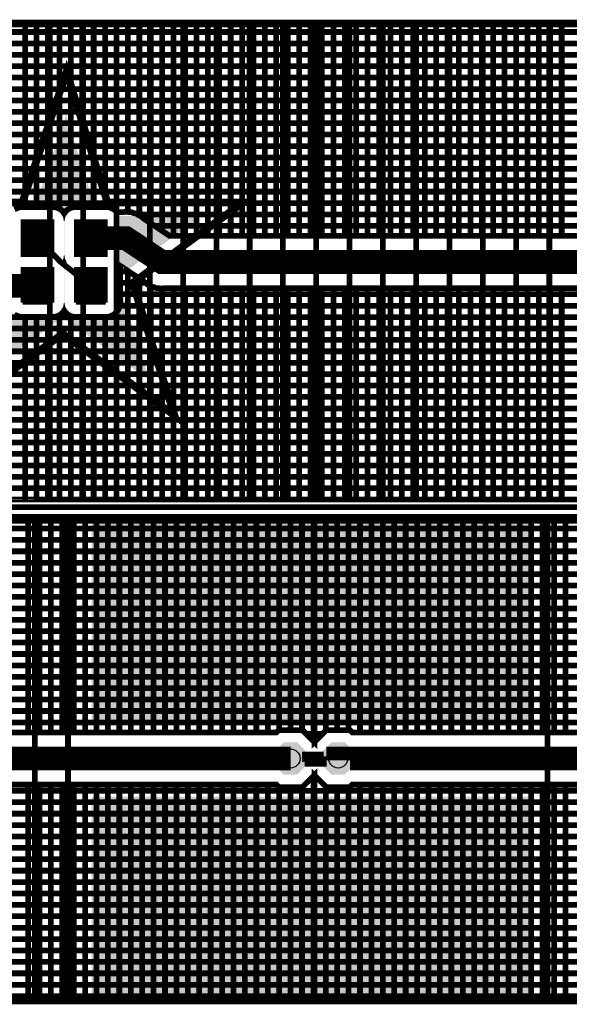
# Model space of a CAD drawing. Extents: x 0.4 to 16.2, y 0.4 to 3.5.
# Tile 10 of 29: x 5.1 to 6.2, y 0.4 to 2.5. Entities that reach past the tile are written whole.
import ezdxf

# ---------------------------------------------------------------- set-up
doc = ezdxf.new("R2010")
doc.units = 0
doc.layers.get('0').update_dxf_attribs({"linetype": 'CONTINUOUS'})
for name, color, linetype in [('2IN618_CMP', 7, 'CONTINUOUS'), ('2IN618_SOL', 4, 'CONTINUOUS'), ('2IN618_STC', 3, 'CONTINUOUS'), ('2IN618_STS', 10, 'CONTINUOUS'), ('3IN927_EXC', 13, 'CONTINUOUS'), ('LAYER_6', 5, 'CONTINUOUS')]:
    doc.layers.add(name, color=color, linetype=linetype)

# ---------------------------------------------------------------- blocks, each defined once
blk = doc.blocks.new('ROUND_23')
blk.add_circle((0, 0), 0.02)
blk = doc.blocks.new('CUSTOM_2')
for points in [[(-0.03, 0.0124), (-0.0124, 0.03), (0.03, 0.0124), (0.0124, 0.03)], [(-0.03, -0.0124), (-0.03, 0.0124), (0.03, -0.0124), (0.03, 0.0124)], [(-0.0124, -0.03), (-0.03, -0.0124), (0.0124, -0.03), (0.03, -0.0124)]]:
    blk.add_solid(points)
blk = doc.blocks.new('RECTANGLE_1')
blk.add_solid([(0.0315, 0.0355), (0.0315, -0.0355), (-0.0315, 0.0355), (-0.0315, -0.0355)])
blk = doc.blocks.new('CUSTOM_6')
for points in [[(-0.034, 0.0141), (-0.0141, 0.034), (0.034, 0.0141), (0.0141, 0.034)], [(-0.034, -0.0141), (-0.034, 0.0141), (0.034, -0.0141), (0.034, 0.0141)], [(-0.0141, -0.034), (-0.034, -0.0141), (0.0141, -0.034), (0.034, -0.0141)]]:
    blk.add_solid(points)
blk = doc.blocks.new('RECTANGLE_8')
blk.add_solid([(0.234, 0.21), (0.234, -0.21), (-0.234, 0.21), (-0.234, -0.21)])
blk = doc.blocks.new('CUSTOM_9')
for points in [[(-0.03, 0.0124), (-0.0124, 0.03), (0.03, 0.0124), (0.0124, 0.03)], [(-0.03, -0.0124), (-0.03, 0.0124), (0.03, -0.0124), (0.03, 0.0124)], [(-0.0124, -0.03), (-0.03, -0.0124), (0.0124, -0.03), (0.03, -0.0124)]]:
    blk.add_solid(points)
blk = doc.blocks.new('RECTANGLE_7')
blk.add_solid([(0.225, 0.21), (0.225, -0.21), (-0.225, 0.21), (-0.225, -0.21)])
blk = doc.blocks.new('CUSTOM_10')
for points in [[(-0.034, 0.0141), (-0.0141, 0.034), (0.034, 0.0141), (0.0141, 0.034)], [(-0.034, -0.0141), (-0.034, 0.0141), (0.034, -0.0141), (0.034, 0.0141)], [(-0.0141, -0.034), (-0.034, -0.0141), (0.0141, -0.034), (0.034, -0.0141)]]:
    blk.add_solid(points)

msp = doc.modelspace()

# ---------------------------------------------------------------- linework, layer by layer
at = {"layer": '2IN618_CMP'}
for points, const_width in [([(6.7143, 2.4661), (3.5743, 2.4661)], 0.012), ([(5.0623, 2.0816), (5.0623, 2.4661)], 0.012), ([(5.0863, 2.4661), (5.0863, 2.0816)], 0.012), ([(5.1103, 2.0816), (5.1103, 2.4661)], 0.012), ([(5.1343, 2.4661), (5.1343, 2.0781)], 0.012), ([(5.1583, 2.0797), (5.1583, 2.4661)], 0.012), ([(5.1823, 2.4661), (5.1823, 2.0816)], 0.012), ([(5.2063, 2.0816), (5.2063, 2.4661)], 0.012), ([(5.2303, 2.4661), (5.2303, 2.0816)], 0.012), ([(5.2543, 2.0715), (5.2543, 2.4661)], 0.012), ([(5.2783, 2.4661), (5.2783, 2.0714)], 0.012), ([(5.3023, 2.0641), (5.3023, 2.4661)], 0.012), ([(5.3263, 2.4661), (5.3263, 2.0476)], 0.012), ([(5.3503, 2.0316), (5.3503, 2.4661)], 0.012), ([(5.3743, 2.4661), (5.3743, 2.0211)], 0.012), ([(5.3983, 2.0211), (5.3983, 2.4661)], 0.012), ([(5.4223, 2.4661), (5.4223, 2.0211)], 0.012), ([(5.4463, 2.0211), (5.4463, 2.4661)], 0.012), ([(5.4703, 2.4661), (5.4703, 2.0211)], 0.012), ([(5.4943, 2.0211), (5.4943, 2.4661)], 0.012), ([(5.5183, 2.4661), (5.5183, 2.0211)], 0.012), ([(5.5423, 2.0211), (5.5423, 2.4661)], 0.012), ([(5.5663, 2.4661), (5.5663, 2.0211)], 0.012), ([(5.5903, 2.0211), (5.5903, 2.4661)], 0.012), ([(5.6143, 2.4661), (5.6143, 2.0211)], 0.012), ([(5.6383, 2.0211), (5.6383, 2.4661)], 0.012), ([(5.6623, 2.4661), (5.6623, 2.0211)], 0.012), ([(5.6863, 2.0211), (5.6863, 2.4661)], 0.012), ([(5.7103, 2.4661), (5.7103, 2.0211)], 0.012), ([(5.7343, 2.0211), (5.7343, 2.4661)], 0.012), ([(5.7583, 2.4661), (5.7583, 2.0211)], 0.012), ([(5.7823, 2.0211), (5.7823, 2.4661)], 0.012), ([(5.8063, 2.4661), (5.8063, 2.0211)], 0.012), ([(5.8303, 2.0211), (5.8303, 2.4661)], 0.012), ([(5.8543, 2.4661), (5.8543, 2.0211)], 0.012), ([(5.8783, 2.0211), (5.8783, 2.4661)], 0.012), ([(5.9023, 2.4661), (5.9023, 2.0211)], 0.012), ([(5.9263, 2.0211), (5.9263, 2.4661)], 0.012), ([(5.9503, 2.4661), (5.9503, 2.0211)], 0.012), ([(5.9743, 2.0211), (5.9743, 2.4661)], 0.012), ([(5.9983, 2.4661), (5.9983, 2.0211)], 0.012), ([(6.0223, 2.0211), (6.0223, 2.4661)], 0.012), ([(6.0463, 2.4661), (6.0463, 2.0211)], 0.012), ([(6.0703, 2.0211), (6.0703, 2.4661)], 0.012), ([(6.0943, 2.4661), (6.0943, 2.0211)], 0.012), ([(6.1183, 2.0211), (6.1183, 2.4661)], 0.012), ([(6.1423, 2.4661), (6.1423, 2.0211)], 0.012), ([(6.1663, 2.0211), (6.1663, 2.4661)], 0.012), ([(6.1903, 2.4661), (6.1903, 2.0211)], 0.012), ([(3.5743, 2.4501), (6.7143, 2.4501)], 0.012), ([(6.7143, 2.4261), (3.5743, 2.4261)], 0.012), ([(3.5743, 2.4021), (6.7143, 2.4021)], 0.012), ([(6.7143, 2.3781), (3.5743, 2.3781)], 0.012), ([(3.5743, 2.3541), (6.7143, 2.3541)], 0.012), ([(6.7143, 2.3301), (3.5743, 2.3301)], 0.012), ([(3.5743, 2.3061), (6.7143, 2.3061)], 0.012), ([(6.7143, 2.2821), (3.5743, 2.2821)], 0.012), ([(3.5743, 2.2581), (6.7143, 2.2581)], 0.012), ([(6.7143, 2.2341), (3.5743, 2.2341)], 0.012), ([(3.5743, 2.2101), (6.7143, 2.2101)], 0.012), ([(6.7143, 2.1861), (3.5743, 2.1861)], 0.012), ([(3.5743, 2.1621), (6.7143, 2.1621)], 0.012), ([(6.7143, 2.1381), (3.5743, 2.1381)], 0.012), ([(3.5743, 2.1141), (6.7143, 2.1141)], 0.012), ([(3.5743, 2.0901), (6.7143, 2.0901)], 0.012), ([(5.0398, 2.077), (5.0508, 2.0816), (5.1257, 2.0816), (5.1368, 2.077), (5.1443, 2.0696), (5.1518, 2.077), (5.1628, 2.0816), (5.2377, 2.0816), (5.2487, 2.077), (5.2547, 2.0711), (5.2688, 2.0711), (5.2742, 2.0722), (5.2797, 2.0711), (5.2852, 2.0711), (5.2903, 2.069), (5.2957, 2.068), (5.3003, 2.0649), (5.3054, 2.0627), (5.3093, 2.0589), (5.3659, 2.0211), (6.6344, 2.0211)], 0.012), ([(6.7143, 2.0661), (5.2984, 2.0661)], 0.012), ([(6.6743, 1.9661), (5.3493, 1.9661), (5.2743, 2.0161), (5.2003, 2.0161)], 0.05), ([(5.3344, 2.0421), (6.7143, 2.0421)], 0.012), ([(5.2003, 1.9161), (5.1368, 1.9661), (5.0883, 2.0161)], 0.012), ([(5.0398, 1.8552), (5.0508, 1.8506), (5.1257, 1.8506), (5.1368, 1.8552), (5.1443, 1.8627), (5.1518, 1.8552), (5.1628, 1.8506), (5.2377, 1.8506), (5.2487, 1.8552), (5.2572, 1.8636), (5.2617, 1.8747), (5.2617, 1.9576), (5.2613, 1.9587), (5.3142, 1.9234), (5.3181, 1.9195), (5.3232, 1.9174), (5.3279, 1.9143), (5.3332, 1.9132), (5.3383, 1.9111), (5.3439, 1.9111), (5.3493, 1.91), (5.3547, 1.9111), (6.6344, 1.9111)], 0.012), ([(5.2801, 1.9461), (5.2617, 1.9461)], 0.012), ([(5.2783, 1.4661), (5.2783, 1.9474)], 0.012), ([(5.0243, 1.9161), (5.0883, 1.9161)], 0.05), ([(5.3155, 1.9221), (5.2617, 1.9221)], 0.012), ([(5.3023, 1.4661), (5.3023, 1.9314)], 0.012), ([(5.3263, 1.9154), (5.3263, 1.4661)], 0.012), ([(5.3503, 1.4661), (5.3503, 1.9102)], 0.012), ([(5.3743, 1.9111), (5.3743, 1.4661)], 0.012), ([(5.3983, 1.4661), (5.3983, 1.9111)], 0.012), ([(5.4223, 1.9111), (5.4223, 1.4661)], 0.012), ([(5.4463, 1.4661), (5.4463, 1.9111)], 0.012), ([(5.4703, 1.9111), (5.4703, 1.4661)], 0.012), ([(5.4943, 1.4661), (5.4943, 1.9111)], 0.012), ([(5.5183, 1.9111), (5.5183, 1.4661)], 0.012), ([(5.5423, 1.4661), (5.5423, 1.9111)], 0.012), ([(5.5663, 1.9111), (5.5663, 1.4661)], 0.012), ([(5.5903, 1.4661), (5.5903, 1.9111)], 0.012), ([(5.6143, 1.9111), (5.6143, 1.4661)], 0.012), ([(5.6383, 1.4661), (5.6383, 1.9111)], 0.012), ([(5.6623, 1.9111), (5.6623, 1.4661)], 0.012), ([(5.6863, 1.4661), (5.6863, 1.9111)], 0.012), ([(5.7103, 1.9111), (5.7103, 1.4661)], 0.012), ([(5.7343, 1.4661), (5.7343, 1.9111)], 0.012), ([(5.7583, 1.9111), (5.7583, 1.4661)], 0.012), ([(5.7823, 1.4661), (5.7823, 1.9111)], 0.012), ([(5.8063, 1.9111), (5.8063, 1.4661)], 0.012), ([(5.8303, 1.4661), (5.8303, 1.9111)], 0.012), ([(5.8543, 1.9111), (5.8543, 1.4661)], 0.012), ([(5.8783, 1.4661), (5.8783, 1.9111)], 0.012), ([(5.9023, 1.9111), (5.9023, 1.4661)], 0.012), ([(5.9263, 1.4661), (5.9263, 1.9111)], 0.012), ([(5.9503, 1.9111), (5.9503, 1.4661)], 0.012), ([(5.9743, 1.4661), (5.9743, 1.9111)], 0.012), ([(5.9983, 1.9111), (5.9983, 1.4661)], 0.012), ([(6.0223, 1.4661), (6.0223, 1.9111)], 0.012), ([(6.0463, 1.9111), (6.0463, 1.4661)], 0.012), ([(6.0703, 1.4661), (6.0703, 1.9111)], 0.012), ([(6.0943, 1.9111), (6.0943, 1.4661)], 0.012), ([(6.1183, 1.4661), (6.1183, 1.9111)], 0.012), ([(6.1423, 1.9111), (6.1423, 1.4661)], 0.012), ([(6.1663, 1.4661), (6.1663, 1.9111)], 0.012), ([(6.1903, 1.9111), (6.1903, 1.4661)], 0.012), ([(5.2617, 1.8981), (6.7143, 1.8981)], 0.012), ([(5.2543, 1.8607), (5.2543, 1.4661)], 0.012), ([(6.7143, 1.8741), (5.2615, 1.8741)], 0.012), ([(6.7143, 1.8501), (3.5743, 1.8501)], 0.012), ([(5.0623, 1.8506), (5.0623, 1.4661)], 0.012), ([(5.0863, 1.4661), (5.0863, 1.8506)], 0.012), ([(5.1103, 1.8506), (5.1103, 1.4661)], 0.012), ([(5.1343, 1.4661), (5.1343, 1.8542)], 0.012), ([(5.1583, 1.8525), (5.1583, 1.4661)], 0.012), ([(5.1823, 1.4661), (5.1823, 1.8506)], 0.012), ([(5.2063, 1.8506), (5.2063, 1.4661)], 0.012), ([(5.2303, 1.4661), (5.2303, 1.8506)], 0.012), ([(3.5743, 1.8261), (6.7143, 1.8261)], 0.012), ([(6.7143, 1.8021), (3.5743, 1.8021)], 0.012), ([(3.5743, 1.7781), (6.7143, 1.7781)], 0.012), ([(6.7143, 1.7541), (3.5743, 1.7541)], 0.012), ([(3.5743, 1.7301), (6.7143, 1.7301)], 0.012), ([(6.7143, 1.7061), (3.5743, 1.7061)], 0.012), ([(3.5743, 1.6821), (6.7143, 1.6821)], 0.012), ([(6.7143, 1.6581), (3.5743, 1.6581)], 0.012), ([(3.5743, 1.6341), (6.7143, 1.6341)], 0.012), ([(6.7143, 1.6101), (3.5743, 1.6101)], 0.012), ([(3.5743, 1.5861), (6.7143, 1.5861)], 0.012), ([(6.7143, 1.5621), (3.5743, 1.5621)], 0.012), ([(3.5743, 1.5381), (6.7143, 1.5381)], 0.012), ([(6.7143, 1.5141), (3.5743, 1.5141)], 0.012), ([(3.5743, 1.4901), (6.7143, 1.4901)], 0.012), ([(3.5743, 1.4661), (6.7143, 1.4661), (3.5743, 1.4661)], 0.012), ([(3.0523, 1.4212), (5.6703, 1.4212), (5.6703, 0.956), (5.6451, 0.9812), (5.5954, 0.9812), (5.5904, 0.9762), (4.5534, 0.9762)], 0.012), ([(3.0523, 1.4052), (5.6703, 1.4052)], 0.012), ([(5.0683, 0.9762), (5.0683, 1.4212)], 0.012), ([(5.0923, 1.4212), (5.0923, 0.9762)], 0.012), ([(5.1163, 0.9762), (5.1163, 1.4212)], 0.012), ([(5.1403, 1.4212), (5.1403, 0.9762)], 0.012), ([(5.1643, 0.9762), (5.1643, 1.4212)], 0.012), ([(5.1883, 1.4212), (5.1883, 0.9762)], 0.012), ([(5.2123, 0.9762), (5.2123, 1.4212)], 0.012), ([(5.2363, 1.4212), (5.2363, 0.9762)], 0.012), ([(5.2603, 0.9762), (5.2603, 1.4212)], 0.012), ([(5.2843, 1.4212), (5.2843, 0.9762)], 0.012), ([(5.3083, 0.9762), (5.3083, 1.4212)], 0.012), ([(5.3323, 1.4212), (5.3323, 0.9762)], 0.012), ([(5.3563, 0.9762), (5.3563, 1.4212)], 0.012), ([(5.3803, 1.4212), (5.3803, 0.9762)], 0.012), ([(5.4043, 0.9762), (5.4043, 1.4212)], 0.012), ([(5.4283, 1.4212), (5.4283, 0.9762)], 0.012), ([(5.4523, 0.9762), (5.4523, 1.4212)], 0.012), ([(5.4763, 1.4212), (5.4763, 0.9762)], 0.012), ([(5.5003, 0.9762), (5.5003, 1.4212)], 0.012), ([(5.5243, 1.4212), (5.5243, 0.9762)], 0.012), ([(5.5483, 0.9762), (5.5483, 1.4212)], 0.012), ([(5.5723, 1.4212), (5.5723, 0.9762)], 0.012), ([(5.5963, 0.9812), (5.5963, 1.4212)], 0.012), ([(5.6203, 1.4212), (5.6203, 0.9812)], 0.012), ([(5.6443, 0.9812), (5.6443, 1.4212)], 0.012), ([(5.6683, 1.4212), (5.6683, 0.958)], 0.012), ([(6.8618, 0.9732), (6.8384, 0.9732), (6.8312, 0.9762), (6.828, 0.9762), (6.8249, 0.9771), (6.8171, 0.9762), (5.7501, 0.9762), (5.7451, 0.9812), (5.6954, 0.9812), (5.6703, 0.956), (5.6703, 1.4212), (8.2883, 1.4212)], 0.012), ([(5.6703, 0.956), (5.6703, 1.4212)], 0.012), ([(5.6703, 1.4052), (8.2883, 1.4052)], 0.012), ([(5.6943, 1.4212), (5.6943, 0.98)], 0.012), ([(5.7183, 0.9812), (5.7183, 1.4212)], 0.012), ([(5.7423, 1.4212), (5.7423, 0.9812)], 0.012), ([(5.7663, 0.9762), (5.7663, 1.4212)], 0.012), ([(5.7903, 1.4212), (5.7903, 0.9762)], 0.012), ([(5.8143, 0.9762), (5.8143, 1.4212)], 0.012), ([(5.8383, 1.4212), (5.8383, 0.9762)], 0.012), ([(5.8623, 0.9762), (5.8623, 1.4212)], 0.012), ([(5.8863, 1.4212), (5.8863, 0.9762)], 0.012), ([(5.9103, 0.9762), (5.9103, 1.4212)], 0.012), ([(5.9343, 1.4212), (5.9343, 0.9762)], 0.012), ([(5.9583, 0.9762), (5.9583, 1.4212)], 0.012), ([(5.9823, 1.4212), (5.9823, 0.9762)], 0.012), ([(6.0063, 0.9762), (6.0063, 1.4212)], 0.012), ([(6.0303, 1.4212), (6.0303, 0.9762)], 0.012), ([(6.0543, 0.9762), (6.0543, 1.4212)], 0.012), ([(6.0783, 1.4212), (6.0783, 0.9762)], 0.012), ([(6.1023, 0.9762), (6.1023, 1.4212)], 0.012), ([(6.1263, 1.4212), (6.1263, 0.9762)], 0.012), ([(6.1503, 0.9762), (6.1503, 1.4212)], 0.012), ([(6.1743, 1.4212), (6.1743, 0.9762)], 0.012), ([(6.1983, 0.9762), (6.1983, 1.4212)], 0.012), ([(3.0523, 1.3812), (5.6703, 1.3812)], 0.012), ([(5.6703, 1.3812), (8.2883, 1.3812)], 0.012), ([(5.6703, 1.3572), (3.0523, 1.3572)], 0.012), ([(8.2883, 1.3572), (5.6703, 1.3572)], 0.012), ([(3.0523, 1.3332), (5.6703, 1.3332)], 0.012), ([(5.6703, 1.3332), (8.2883, 1.3332)], 0.012), ([(5.6703, 1.3092), (3.0523, 1.3092)], 0.012), ([(8.2883, 1.3092), (5.6703, 1.3092)], 0.012), ([(3.0523, 1.2852), (5.6703, 1.2852)], 0.012), ([(5.6703, 1.2852), (8.2883, 1.2852)], 0.012), ([(5.6703, 1.2612), (3.0523, 1.2612)], 0.012), ([(8.2883, 1.2612), (5.6703, 1.2612)], 0.012), ([(3.0523, 1.2372), (5.6703, 1.2372)], 0.012), ([(5.6703, 1.2372), (8.2883, 1.2372)], 0.012), ([(5.6703, 1.2132), (3.0523, 1.2132)], 0.012), ([(8.2883, 1.2132), (5.6703, 1.2132)], 0.012), ([(3.0523, 1.1892), (5.6703, 1.1892)], 0.012), ([(5.6703, 1.1892), (8.2883, 1.1892)], 0.012), ([(5.6703, 1.1652), (3.0523, 1.1652)], 0.012), ([(8.2883, 1.1652), (5.6703, 1.1652)], 0.012), ([(3.0523, 1.1412), (5.6703, 1.1412)], 0.012), ([(5.6703, 1.1412), (8.2883, 1.1412)], 0.012), ([(5.6703, 1.1172), (3.0523, 1.1172)], 0.012), ([(8.2883, 1.1172), (5.6703, 1.1172)], 0.012), ([(3.0523, 1.0932), (5.6703, 1.0932)], 0.012), ([(5.6703, 1.0932), (8.2883, 1.0932)], 0.012), ([(5.6703, 1.0692), (3.0523, 1.0692)], 0.012), ([(8.2883, 1.0692), (5.6703, 1.0692)], 0.012), ([(3.0523, 1.0452), (5.6703, 1.0452)], 0.012), ([(5.6703, 1.0452), (8.2883, 1.0452)], 0.012), ([(5.6703, 1.0212), (4.523, 1.0212)], 0.012), ([(6.8633, 1.0212), (5.6703, 1.0212)], 0.012), ([(5.6203, 0.9212), (4.5213, 0.9212), (4.4903, 0.9762), (4.4173, 0.9762)], 0.05), ([(4.5416, 0.9972), (5.6703, 0.9972)], 0.012), ([(5.6703, 0.9972), (6.8618, 0.9972)], 0.012), ([(5.6703, 0.9732), (5.6531, 0.9732)], 0.012), ([(5.6874, 0.9732), (5.6703, 0.9732)], 0.012), ([(5.69, 0.93), (5.65, 0.93), (5.65, 0.92), (5.69, 0.92), (5.69, 0.91), (5.65, 0.91)], 0.012), ([(6.8453, 0.8762), (6.8203, 0.9212), (5.7203, 0.9212), (5.7203, 0.9172)], 0.05), ([(4.5246, 0.8662), (5.5904, 0.8662), (5.5954, 0.8612), (5.6451, 0.8612), (5.6703, 0.8863), (5.6703, 0.4212)], 0.012), ([(5.6703, 0.8863), (5.6703, 0.4212), (8.2883, 0.4212), (5.6703, 0.4212), (5.6703, 0.8863), (5.6954, 0.8612), (5.7451, 0.8612), (5.7501, 0.8662), (6.7879, 0.8662)], 0.012), ([(5.0683, 0.8662), (5.0683, 0.4212)], 0.012), ([(5.0923, 0.4212), (5.0923, 0.8662)], 0.012), ([(5.1163, 0.8662), (5.1163, 0.4212)], 0.012), ([(5.1403, 0.4212), (5.1403, 0.8662)], 0.012), ([(5.1643, 0.8662), (5.1643, 0.4212)], 0.012), ([(5.1883, 0.4212), (5.1883, 0.8662)], 0.012), ([(5.2123, 0.8662), (5.2123, 0.4212)], 0.012), ([(5.2363, 0.4212), (5.2363, 0.8662)], 0.012), ([(5.2603, 0.8662), (5.2603, 0.4212)], 0.012), ([(5.2843, 0.4212), (5.2843, 0.8662)], 0.012), ([(5.3083, 0.8662), (5.3083, 0.4212)], 0.012), ([(5.3323, 0.4212), (5.3323, 0.8662)], 0.012), ([(5.3563, 0.8662), (5.3563, 0.4212)], 0.012), ([(5.3803, 0.4212), (5.3803, 0.8662)], 0.012), ([(5.4043, 0.8662), (5.4043, 0.4212)], 0.012), ([(5.4283, 0.4212), (5.4283, 0.8662)], 0.012), ([(5.4523, 0.8662), (5.4523, 0.4212)], 0.012), ([(5.4763, 0.4212), (5.4763, 0.8662)], 0.012), ([(5.5003, 0.8662), (5.5003, 0.4212)], 0.012), ([(5.5243, 0.4212), (5.5243, 0.8662)], 0.012), ([(5.5483, 0.8662), (5.5483, 0.4212)], 0.012), ([(5.5723, 0.4212), (5.5723, 0.8662)], 0.012), ([(5.6703, 0.8772), (5.6611, 0.8772)], 0.012), ([(5.6683, 0.4212), (5.6683, 0.8843)], 0.012), ([(5.6703, 0.8772), (5.6794, 0.8772)], 0.012), ([(5.7663, 0.4212), (5.7663, 0.8662)], 0.012), ([(5.7903, 0.8662), (5.7903, 0.4212)], 0.012), ([(5.8143, 0.4212), (5.8143, 0.8662)], 0.012), ([(5.8383, 0.8662), (5.8383, 0.4212)], 0.012), ([(5.8623, 0.4212), (5.8623, 0.8662)], 0.012), ([(5.8863, 0.8662), (5.8863, 0.4212)], 0.012), ([(5.9103, 0.4212), (5.9103, 0.8662)], 0.012), ([(5.9343, 0.8662), (5.9343, 0.4212)], 0.012), ([(5.9583, 0.4212), (5.9583, 0.8662)], 0.012), ([(5.9823, 0.8662), (5.9823, 0.4212)], 0.012), ([(6.0063, 0.4212), (6.0063, 0.8662)], 0.012), ([(6.0303, 0.8662), (6.0303, 0.4212)], 0.012), ([(6.0543, 0.4212), (6.0543, 0.8662)], 0.012), ([(6.0783, 0.8662), (6.0783, 0.4212)], 0.012), ([(6.1023, 0.4212), (6.1023, 0.8662)], 0.012), ([(6.1263, 0.8662), (6.1263, 0.4212)], 0.012), ([(6.1503, 0.4212), (6.1503, 0.8662)], 0.012), ([(6.1743, 0.8662), (6.1743, 0.4212)], 0.012), ([(6.1983, 0.4212), (6.1983, 0.8662)], 0.012), ([(5.6703, 0.8532), (4.4787, 0.8532)], 0.012), ([(5.5963, 0.8612), (5.5963, 0.4212)], 0.012), ([(5.6203, 0.4212), (5.6203, 0.8612)], 0.012), ([(5.6443, 0.8612), (5.6443, 0.4212)], 0.012), ([(6.7951, 0.8532), (5.6703, 0.8532)], 0.012), ([(5.6943, 0.8623), (5.6943, 0.4212)], 0.012), ([(5.7183, 0.4212), (5.7183, 0.8612)], 0.012), ([(5.7423, 0.8612), (5.7423, 0.4212)], 0.012), ([(4.4764, 0.8292), (5.6703, 0.8292)], 0.012), ([(6.815, 0.8292), (5.6703, 0.8292)], 0.012), ([(3.0523, 0.8052), (5.6703, 0.8052)], 0.012), ([(5.6703, 0.8052), (8.2883, 0.8052)], 0.012), ([(5.6703, 0.7812), (3.0523, 0.7812)], 0.012), ([(8.2883, 0.7812), (5.6703, 0.7812)], 0.012), ([(3.0523, 0.7572), (5.6703, 0.7572)], 0.012), ([(5.6703, 0.7572), (8.2883, 0.7572)], 0.012), ([(5.6703, 0.7332), (3.0523, 0.7332)], 0.012), ([(8.2883, 0.7332), (5.6703, 0.7332)], 0.012), ([(3.0523, 0.7092), (5.6703, 0.7092)], 0.012), ([(5.6703, 0.7092), (8.2883, 0.7092)], 0.012), ([(5.6703, 0.6852), (3.0523, 0.6852)], 0.012), ([(8.2883, 0.6852), (5.6703, 0.6852)], 0.012), ([(3.0523, 0.6612), (5.6703, 0.6612)], 0.012), ([(5.6703, 0.6612), (8.2883, 0.6612)], 0.012), ([(5.6703, 0.6372), (3.0523, 0.6372)], 0.012), ([(8.2883, 0.6372), (5.6703, 0.6372)], 0.012), ([(3.0523, 0.6132), (5.6703, 0.6132)], 0.012), ([(5.6703, 0.6132), (8.2883, 0.6132)], 0.012), ([(5.6703, 0.5892), (3.0523, 0.5892)], 0.012), ([(8.2883, 0.5892), (5.6703, 0.5892)], 0.012), ([(3.0523, 0.5652), (5.6703, 0.5652)], 0.012), ([(5.6703, 0.5652), (8.2883, 0.5652)], 0.012), ([(5.6703, 0.5412), (3.0523, 0.5412)], 0.012), ([(8.2883, 0.5412), (5.6703, 0.5412)], 0.012), ([(3.0523, 0.5172), (5.6703, 0.5172)], 0.012), ([(5.6703, 0.5172), (8.2883, 0.5172)], 0.012), ([(5.6703, 0.4932), (3.0523, 0.4932)], 0.012), ([(8.2883, 0.4932), (5.6703, 0.4932)], 0.012), ([(3.0523, 0.4692), (5.6703, 0.4692)], 0.012), ([(5.6703, 0.4692), (8.2883, 0.4692)], 0.012), ([(5.6703, 0.4452), (3.0523, 0.4452)], 0.012), ([(8.2883, 0.4452), (5.6703, 0.4452)], 0.012), ([(3.0523, 0.4212), (5.6703, 0.4212), (3.0523, 0.4212)], 0.012)]:
    msp.add_lwpolyline(points, dxfattribs=dict(at, const_width=const_width))
at = {"layer": '2IN618_SOL', "const_width": 0.012}
for points in [[(5.1143, 1.4661), (5.1143, 2.4661)], [(5.1843, 2.4661), (5.1843, 1.4661)], [(5.2543, 1.4661), (5.2543, 2.4661)], [(5.3243, 2.4661), (5.3243, 1.4661)], [(5.3943, 1.4661), (5.3943, 2.4661)], [(5.4643, 2.4661), (5.4643, 1.4661)], [(5.5343, 1.4661), (5.5343, 2.4661)], [(5.6043, 2.4661), (5.6043, 1.4661)], [(5.6743, 1.4661), (5.6743, 2.4661)], [(5.7443, 2.4661), (5.7443, 1.4661)], [(5.8143, 1.4661), (5.8143, 2.4661)], [(5.8843, 2.4661), (5.8843, 1.4661)], [(5.9543, 1.4661), (5.9543, 2.4661)], [(6.0243, 2.4661), (6.0243, 1.4661)], [(6.0943, 1.4661), (6.0943, 2.4661)], [(6.1643, 2.4661), (6.1643, 1.4661)], [(5.0823, 1.4165), (5.0823, 0.4165)], [(5.1523, 0.4163), (5.1523, 1.4163)], [(6.1603, 1.421), (6.1603, 0.421)]]:
    msp.add_lwpolyline(points, dxfattribs=at)
at = {"layer": '2IN618_STC'}
for points, const_width in [([(4.9053, 1.6431), (4.9983, 1.9191), (4.7643, 2.0911), (5.0563, 2.0911), (5.1493, 2.3661), (5.2353, 2.0911), (5.5203, 2.0911), (5.2883, 1.9221), (5.3763, 1.6431), (5.1413, 1.8151), (4.9053, 1.6431)], 0.016), ([(5.1196, 1.9808), (5.057, 1.9808), (5.057, 2.0514), (5.1196, 2.0514), (5.1196, 1.9808)], 0.0085), ([(5.057, 2.048), (5.1196, 2.048)], 0.0085), ([(5.2316, 1.9808), (5.169, 1.9808), (5.169, 2.0514), (5.2316, 2.0514), (5.2316, 1.9808)], 0.0085), ([(5.169, 2.048), (5.2316, 2.048)], 0.0085), ([(5.1196, 2.0396), (5.057, 2.0396)], 0.0085), ([(5.057, 2.0312), (5.1196, 2.0312)], 0.0085), ([(5.2316, 2.0396), (5.169, 2.0396)], 0.0085), ([(5.169, 2.0312), (5.2316, 2.0312)], 0.0085), ([(5.1196, 2.0228), (5.057, 2.0228)], 0.0085), ([(5.057, 2.0144), (5.1196, 2.0144)], 0.0085), ([(5.1196, 2.006), (5.057, 2.006)], 0.0085), ([(5.2316, 2.0228), (5.169, 2.0228)], 0.0085), ([(5.169, 2.0144), (5.2316, 2.0144)], 0.0085), ([(5.2316, 2.006), (5.169, 2.006)], 0.0085), ([(5.057, 1.9976), (5.1196, 1.9976)], 0.0085), ([(5.1196, 1.9892), (5.057, 1.9892)], 0.0085), ([(5.169, 1.9976), (5.2316, 1.9976)], 0.0085), ([(5.2316, 1.9892), (5.169, 1.9892)], 0.0085), ([(5.057, 1.8808), (5.057, 1.9514), (5.1196, 1.9514), (5.1196, 1.8808)], 0.0085), ([(5.057, 1.948), (5.1196, 1.948)], 0.0085), ([(5.169, 1.8808), (5.169, 1.9514), (5.2316, 1.9514), (5.2316, 1.8808)], 0.0085), ([(5.169, 1.948), (5.2316, 1.948)], 0.0085), ([(5.1196, 1.9396), (5.057, 1.9396)], 0.0085), ([(5.057, 1.9312), (5.1196, 1.9312)], 0.0085), ([(5.1196, 1.9228), (5.057, 1.9228)], 0.0085), ([(5.2316, 1.9396), (5.169, 1.9396)], 0.0085), ([(5.169, 1.9312), (5.2316, 1.9312)], 0.0085), ([(5.2316, 1.9228), (5.169, 1.9228)], 0.0085), ([(5.057, 1.9144), (5.1196, 1.9144)], 0.0085), ([(5.1196, 1.906), (5.057, 1.906)], 0.0085), ([(5.169, 1.9144), (5.2316, 1.9144)], 0.0085), ([(5.2316, 1.906), (5.169, 1.906)], 0.0085), ([(5.057, 1.8976), (5.1196, 1.8976)], 0.0085), ([(5.1196, 1.8892), (5.057, 1.8892)], 0.0085), ([(5.169, 1.8976), (5.2316, 1.8976)], 0.0085), ([(5.2316, 1.8892), (5.169, 1.8892)], 0.0085), ([(5.057, 1.8808), (5.1196, 1.8808)], 0.0085), ([(5.169, 1.8808), (5.2316, 1.8808)], 0.0085)]:
    msp.add_lwpolyline(points, dxfattribs=dict(at, const_width=const_width))
for points in [[(5.083, 2.0827), (5.1483, 2.2756), (5.2086, 2.0827), (5.1483, 2.2756)], [(5.0797, 2.0756), (5.0828, 2.0821), (5.2119, 2.0756), (5.2089, 2.0821)], [(5.0828, 2.0821), (5.083, 2.0827), (5.2089, 2.0821), (5.2086, 2.0827)], [(5.1289, 2.0738), (5.1196, 2.0756), (5.1597, 2.0738), (5.169, 2.0756)], [(5.1367, 2.0685), (5.1289, 2.0738), (5.1519, 2.0685), (5.1597, 2.0738)], [(5.142, 2.0607), (5.1367, 2.0685), (5.1466, 2.0607), (5.1519, 2.0685)], [(5.1438, 2.0514), (5.142, 2.0607), (5.1448, 2.0514), (5.1466, 2.0607)], [(5.1438, 1.9808), (5.1438, 2.0514), (5.1448, 1.9808), (5.1448, 2.0514)], [(5.2551, 2.0574), (5.2528, 2.0631), (5.4265, 2.0574), (5.4343, 2.0631)], [(5.2558, 2.0514), (5.2551, 2.0574), (5.4182, 2.0514), (5.4265, 2.0574)], [(5.2558, 1.9808), (5.2558, 2.0514), (5.3213, 1.9808), (5.4182, 2.0514)], [(5.1389, 1.9661), (5.1426, 1.973), (5.1497, 1.9661), (5.146, 1.973)], [(5.1426, 1.973), (5.1438, 1.9808), (5.146, 1.973), (5.1448, 1.9808)], [(5.2509, 1.9661), (5.2546, 1.973), (5.3011, 1.9661), (5.3107, 1.973)], [(5.2546, 1.973), (5.2558, 1.9808), (5.3107, 1.973), (5.3213, 1.9808)], [(5.1426, 1.9592), (5.1389, 1.9661), (5.146, 1.9592), (5.1497, 1.9661)], [(5.1438, 1.9514), (5.1426, 1.9592), (5.1448, 1.9514), (5.146, 1.9592)], [(5.1438, 1.8808), (5.1438, 1.9514), (5.1448, 1.8808), (5.1448, 1.9514)], [(5.2546, 1.9592), (5.2509, 1.9661), (5.2916, 1.9592), (5.3011, 1.9661)], [(5.2558, 1.9514), (5.2546, 1.9592), (5.281, 1.9514), (5.2916, 1.9592)], [(5.2558, 1.9447), (5.2558, 1.9514), (5.2718, 1.9447), (5.281, 1.9514)], [(5.2558, 1.9386), (5.2558, 1.9447), (5.2657, 1.9386), (5.2718, 1.9447)], [(5.2558, 1.9309), (5.2558, 1.9386), (5.2617, 1.9309), (5.2657, 1.9386)], [(5.2558, 1.9223), (5.2558, 1.9309), (5.2603, 1.9223), (5.2617, 1.9309)], [(5.2558, 1.9137), (5.2558, 1.9223), (5.2616, 1.9137), (5.2603, 1.9223)], [(5.2558, 1.8808), (5.2558, 1.9137), (5.272, 1.8808), (5.2616, 1.9137)], [(5.1367, 1.8637), (5.142, 1.8715), (5.1519, 1.8637), (5.1466, 1.8715)], [(5.142, 1.8715), (5.1438, 1.8808), (5.1466, 1.8715), (5.1448, 1.8808)], [(5.2487, 1.8637), (5.254, 1.8715), (5.2774, 1.8637), (5.2749, 1.8715)], [(5.254, 1.8715), (5.2558, 1.8808), (5.2749, 1.8715), (5.272, 1.8808)], [(5.0022, 1.8431), (5.0068, 1.8565), (5.2839, 1.8431), (5.2796, 1.8565)], [(5.0068, 1.8565), (5.0074, 1.8584), (5.057, 1.8565), (5.0477, 1.8584)], [(5.1196, 1.8565), (5.1289, 1.8584), (5.169, 1.8565), (5.1597, 1.8584)], [(5.1289, 1.8584), (5.1367, 1.8637), (5.1597, 1.8584), (5.1519, 1.8637)], [(5.2316, 1.8565), (5.2409, 1.8584), (5.2796, 1.8565), (5.279, 1.8584)], [(5.2409, 1.8584), (5.2487, 1.8637), (5.279, 1.8584), (5.2774, 1.8637)], [(4.9599, 1.7176), (5.0004, 1.8377), (4.9599, 1.7176), (5.1248, 1.8377)], [(5.0004, 1.8377), (5.0018, 1.8417), (5.1248, 1.8377), (5.1326, 1.8417)], [(5.0018, 1.8417), (5.0022, 1.8431), (5.1326, 1.8417), (5.1413, 1.8431)], [(5.15, 1.8417), (5.1413, 1.8431), (5.2843, 1.8417), (5.2839, 1.8431)], [(5.1578, 1.8377), (5.15, 1.8417), (5.2856, 1.8377), (5.2843, 1.8417)], [(5.3239, 1.7162), (5.1578, 1.8377), (5.3239, 1.7162), (5.2856, 1.8377)]]:
    msp.add_solid(points, dxfattribs=at)
at = {"layer": 'LAYER_6', "const_width": 0.012}
for points in [[(0.42, 1.45), (16.15, 1.45), (16.15, 2.47), (0.42, 2.47), (0.42, 1.45)], [(0.42, 0.41), (16.15, 0.41), (16.15, 1.43), (0.42, 1.43), (0.42, 0.41)]]:
    msp.add_lwpolyline(points, dxfattribs=at)

# ---------------------------------------------------------------- block references
at = {"layer": '2IN618_CMP'}
for name, p in [('RECTANGLE_1', (5.0883, 2.0161)), ('RECTANGLE_1', (5.2003, 2.0161)), ('RECTANGLE_1', (5.0883, 1.9161)), ('RECTANGLE_1', (5.2003, 1.9161)), ('CUSTOM_2', (5.6203, 0.9212)), ('CUSTOM_2', (5.7203, 0.9212))]:
    msp.add_blockref(name, p, dxfattribs=at)
at = {"layer": '2IN618_SOL'}
for name, p in [('RECTANGLE_8', (5.4363, 1.2112)), ('RECTANGLE_7', (5.8953, 1.2112)), ('CUSTOM_9', (5.6203, 0.9212)), ('CUSTOM_9', (5.7203, 0.9212)), ('RECTANGLE_8', (5.4363, 0.6312)), ('RECTANGLE_7', (5.8953, 0.6312))]:
    msp.add_blockref(name, p, dxfattribs=at)
at = {"layer": '2IN618_STC'}
for p in [(5.6203, 0.9212), (5.7203, 0.9212)]:
    msp.add_blockref('CUSTOM_6', p, dxfattribs=at)
at = {"layer": '2IN618_STS'}
for name, p in [('RECTANGLE_7', (5.4273, 1.2112)), ('RECTANGLE_7', (5.8953, 1.2112)), ('CUSTOM_10', (5.6203, 0.9212)), ('CUSTOM_10', (5.7203, 0.9212)), ('RECTANGLE_7', (5.4273, 0.6312)), ('RECTANGLE_7', (5.8953, 0.6312))]:
    msp.add_blockref(name, p, dxfattribs=at)
at = {"layer": '3IN927_EXC'}
for p in [(5.6203, 0.9212), (5.7203, 0.9212)]:
    msp.add_blockref('ROUND_23', p, dxfattribs=at)

doc.saveas('drawing.dxf')
